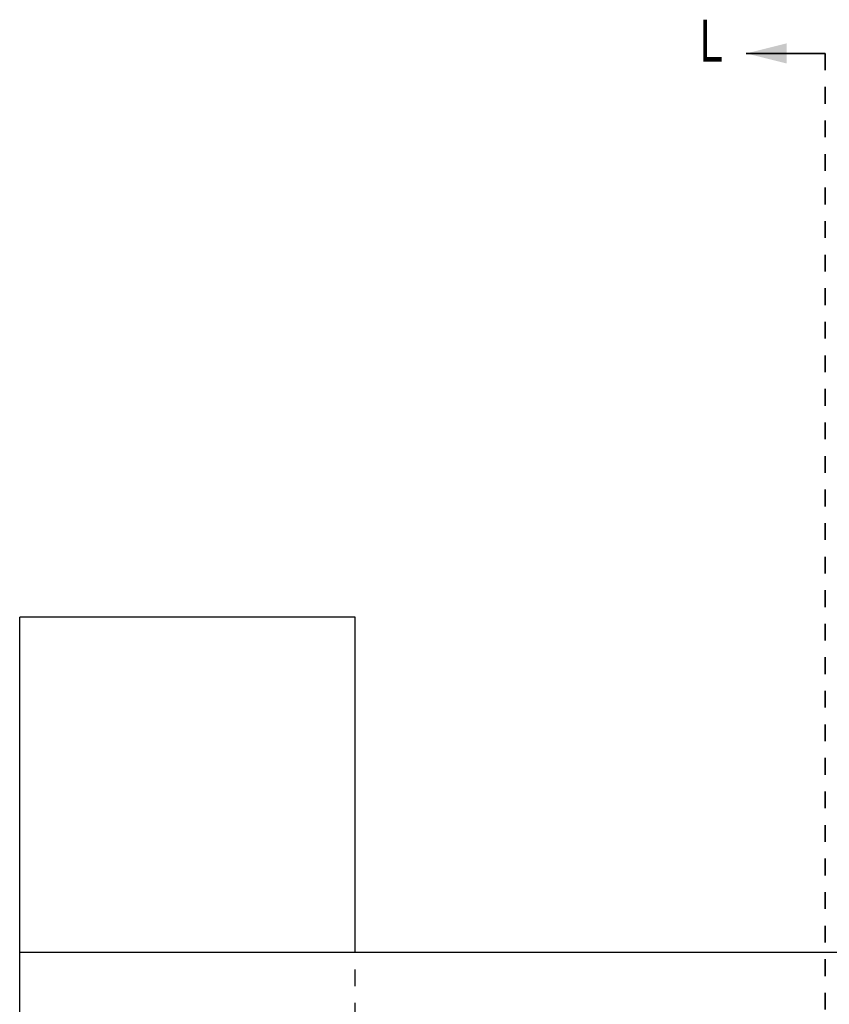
# Model space of a CAD drawing. Header units: inches. Extents: x 1687 to 2505, y -239 to -56.
# Tile 58 of 256: x 1728.92 to 1733.75, y -150.62 to -144.75. Entities that reach past the tile are written whole.
import ezdxf

# ---------------------------------------------------------------- set-up
doc = ezdxf.new("R2010")
doc.units = ezdxf.units.IN
doc.header["$LTSCALE"] = 0.5
doc.header["$MEASUREMENT"] = 0
doc.linetypes.add('HIDDEN', pattern=[0.225, 0.15, -0.075])
doc.linetypes.add('PHANTOM', pattern=[0.25, 0.125, -0.025, 0.025, -0.025, 0.025, -0.025])
doc.layers.add('SID-M-H', color=4, linetype='HIDDEN')
doc.layers.add('SID-M-S', color=105, linetype='Continuous')
doc.styles.add('SLDTEXTSTYLE0', font='TXT', dxfattribs={"width": 0.595745})

msp = doc.modelspace()

# ---------------------------------------------------------------- linework, layer by layer
at = {"color": 7, "linetype": 'Continuous', "lineweight": 35}
msp.add_line((1733.72178, -144.94955), (1733.25178, -144.94955), dxfattribs=at)
at = {"color": 7, "linetype": 'PHANTOM', "lineweight": 35}
msp.add_line((1733.72178, -144.94955), (1733.72178, -179.66955), dxfattribs=at)
at = {"color": 7, "linetype": 'Continuous', "lineweight": 35}
msp.add_solid([(1733.25178, -144.94955), (1733.49178, -145.00955), (1733.49178, -144.88955)], dxfattribs=at)
at = {"layer": 'SID-M-H'}
msp.add_line((1730.92178, -174.30955), (1730.92178, -150.30955), dxfattribs=at)
at = {"layer": 'SID-M-S'}
for p, q in [((1730.92178, -148.30955), (1728.92178, -148.30955)), ((1728.92178, -176.30955), (1728.92178, -148.30955)), ((1730.92178, -150.30955), (1730.92178, -148.30955)), ((1755.92178, -150.30955), (1728.92178, -150.30955))]:
    msp.add_line(p, q, dxfattribs=at)

# ---------------------------------------------------------------- texts
at = {"color": 7, "style": 'SLDTEXTSTYLE0', "width": 0.75}
msp.add_text('L', height=0.25, dxfattribs=at).set_placement((1732.97428, -144.99863))

doc.saveas('drawing.dxf')
